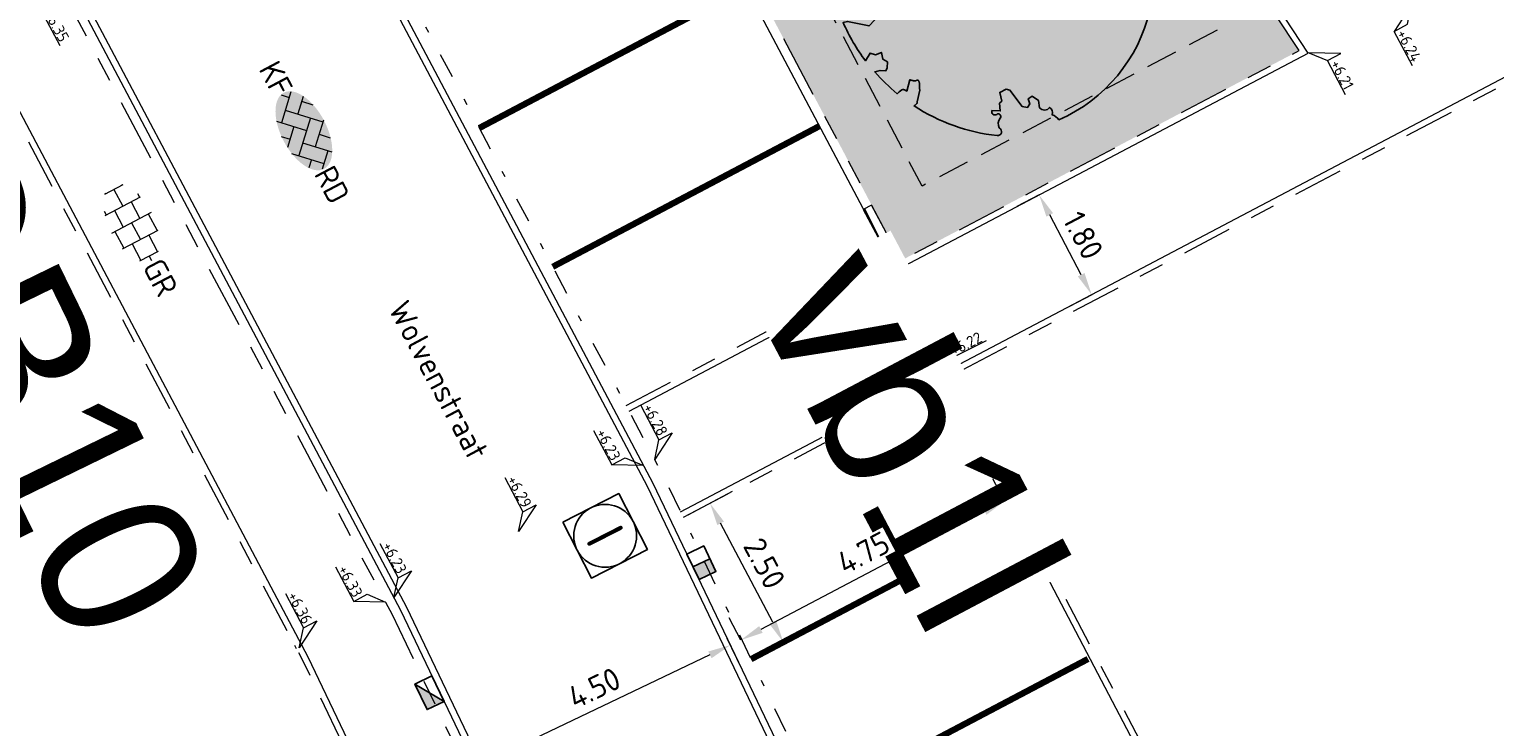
# Model space of a CAD drawing. Header units: metres. Extents: x 155090 to 155676, y 461362 to 461889.
# Tile 62 of 99: x 155310 to 155333, y 461562 to 461573. Entities that reach past the tile are written whole.
import ezdxf
from ezdxf.enums import TextEntityAlignment as Align

# ---------------------------------------------------------------- set-up
doc = ezdxf.new("R2018")
doc.units = ezdxf.units.M
for name, pattern in [('DASHED', [0.75, 0.5, -0.25]), ('VH-GELEIDEBAND', [6, 2, -2, 0, -2]), ('VH-OPSLUITBAND-SO', [10, 4, -2, 2, -2]), ('VH-TROTTOIRBAND_130-150', [15, 5, -2, 2, -2, 2, -2]), ('VW-5050_STREEP', [1, 0.5, -0.5]), ('ZZ-HIDDEN-SO', [4, 2, -2])]:
    doc.linetypes.add(name, pattern=pattern)
doc.layers.get('0').update_dxf_attribs({"lineweight": 18})
doc.layers.get('Defpoints').update_dxf_attribs({"lineweight": 18})
for name, color, linetype, lineweight in [('B-WE-VH-MATERIAALGRENS-G', 7, 'ZZ-HIDDEN-SO', 18), ('N-WE-GR-BOOM-S', 90, 'Continuous', 25), ('N-WE-RI-OVERIG_RIOOLPUT_INSPECTIE-S-200', 10, 'Continuous', 25), ('N-WE-VH-KANTOPSLUITING-T18', 10, 'Continuous', 18), ('N-WE-VH-KANTOPSLUITING_GELEIDEBAND_50 200-G', 20, 'VH-GELEIDEBAND', 18), ('N-WE-VH-KANTOPSLUITING_OPSLUITBAND_100X200-G', 150, 'VH-OPSLUITBAND-SO', 18), ('N-WE-VH-KANTOPSLUITING_TROTTOIRBAND_130 150X250-G', 210, 'VH-TROTTOIRBAND_130-150', 18), ('N-WE-VH-KANTOPSLUITING_VERLOOPBAND-S', 7, 'Continuous', 18), ('N-WE-VH-KANTOPSLUITING_VOORKANT_BAND-G', 50, 'Continuous', 18), ('N-WE-VH-KANTVERHARDING_STREKLAAG-G', 60, 'Continuous', 18), ('N-WE-VH-VERHARDING_SBS-KF-KLEUR-KV-S', 7, 'Continuous', 18), ('N-WE-VH-VERHARDING_TEGEL-KLEUR-DUN-S', 7, 'Continuous', 18), ('N-WE-VW-MARKERING_DWARS_OVERSTEEK_KANALISATIESTREEP50_010-G', 7, 'VW-5050_STREEP', 18), ('X-XX-AL-HOOGTELABEL-S', 7, 'Continuous', 18), ('X-XX-AL-M', 7, 'Continuous', 18), ('X-XX-AL-T18', 10, 'Continuous', 18)]:
    doc.layers.add(name, color=color, linetype=linetype, lineweight=lineweight)
for name, color, linetype, lineweight, true_color in [('N-WE-GR-Groen-A-200', 7, 'Continuous', 18, 0x52a500), ('N-WE-GR-MATERIAALGRENS-G', 7, 'ZZ-HIDDEN-SO', 18, 0x00e600), ('N-WE-RI-HWA_KOLK-S-200', 150, 'Continuous', 25, 0x007fff)]:
    doc.layers.add(name, color=color, linetype=linetype, lineweight=lineweight, true_color=true_color)
doc.styles.add('NLCS-ISO', font='NLCS-ISO.ttf')
doc.styles.add('NLCS-ISO-M200-T18', font='NLCS-ISO.ttf', dxfattribs={"height": 0.36})
doc.dimstyles.new('NLCS-M200-T18-PIJL_L2_H1', dxfattribs={"dimscale": 0.2, "dimtxt": 2.5, "dimasz": 1.8, "dimexe": 2, "dimexo": 2, "dimgap": 0.7, "dimtad": 1, "dimzin": 0, "dimdsep": 46, "dimtxsty": 'NLCS-ISO-M200-T18', "dimcen": 0, "dimdle": 2, "dimclrd": 256, "dimclre": 256, "dimclrt": 10, "dimadec": 1, "dimazin": 0, "dimtfac": 1, "dimtdec": 3, "dimtofl": 0, "dimtmove": 0, "dimatfit": 3, "dimfxl": 2, "dimfxlon": 1, "dimtfillclr": 256, "dimtolj": 1, "dimtzin": 0, "dimlwd": -1, "dimlwe": -1, "dimarcsym": 0})
doc.dimstyles.new('NLCS-M200-T18-PIJL_L2_H2', dxfattribs={"dimscale": 0.2, "dimtxt": 0.36, "dimasz": 1.8, "dimexe": 2, "dimexo": 2, "dimgap": 0.7, "dimtad": 1, "dimzin": 0, "dimdsep": 46, "dimtxsty": 'NLCS-ISO-M200-T18', "dimcen": 0, "dimdle": 2, "dimclrd": 256, "dimclre": 256, "dimclrt": 10, "dimazin": 0, "dimtfac": 1, "dimtofl": 0, "dimtmove": 0, "dimatfit": 3, "dimfxl": 2, "dimfxlon": 1, "dimtfill": 1, "dimtfillclr": 256, "dimtolj": 1, "dimtzin": 0, "dimlwd": -1, "dimlwe": -1, "dimarcsym": 0})

# ---------------------------------------------------------------- blocks, each defined once
blk = doc.blocks.new('*U32')
h = blk.add_hatch(color=254)
h.dxf.hatch_style = 1
edge = h.paths.add_edge_path()
edge.add_ellipse((-0.07, -0.2), major_axis=(-3.43, 0), ratio=0.525143, start_angle=0, end_angle=360)
at = {"lineweight": 9}
for p, q in [((-2.23, -0.74), (0, 1.48)), ((-2.23, 0.74), (-1.57, 1.4)), ((-0.1, 1.58), (1.48, 0)), ((0.74, 0.74), (1.4, 1.4)), ((-3.44, -0.47), (-2.97, 0)), ((-3.31, 0.34), (-1.48, -1.48)), ((-2.52, 1.03), (-1.48, 0)), ((-1.77, -1.77), (0, 0)), ((-0.74, 0.74), (1.48, -1.48)), ((0.74, -0.74), (2.46, 0.98)), ((1.06, -1.91), (2.97, 0)), ((2.23, 0.74), (3.31, -0.34)), ((-0.74, -0.74), (0.5, -1.99)), ((2.23, -0.74), (2.72, -1.24)), ((-0.52, -2), (0, -1.48))]:
    blk.add_line(p, q, dxfattribs=at)
at = {"style": 'NLCS-ISO'}
blk.add_attdef('FORMAAT', text='', height=1.8, dxfattribs=at).set_placement((-3.47, -0.22), align=Align.MIDDLE_RIGHT)
blk.add_attdef('KLEUR', text='', height=1.8, dxfattribs=at).set_placement((3.32, -0.22), align=Align.MIDDLE_LEFT)
blk = doc.blocks.new('*U46')
at = {"lineweight": 9}
for p, q in [((-1.84, 1.5), (-1.5, 1.5)), ((-1.5, -1.6), (-1.5, 1.6)), ((0, -1.78), (0, 1.78)), ((0, 1.5), (1.5, 1.5)), ((1.5, -1.6), (1.5, 1.6)), ((-3.08, 0.75), (-3, 0.75)), ((-3, -0.83), (-3, 0.83)), ((-3, 0), (-1.5, 0)), ((-1.5, 0.75), (0, 0.75)), ((0, 0), (1.5, 0)), ((1.5, 0.75), (3, 0.75)), ((3, -0.83), (3, 0.83)), ((3, 0), (3.39, 0)), ((-3.08, -0.75), (-3, -0.75)), ((-1.5, -0.75), (0, -0.75)), ((1.5, -0.75), (3, -0.75)), ((-1.84, -1.5), (-1.5, -1.5)), ((0, -1.5), (1.5, -1.5))]:
    blk.add_line(p, q, dxfattribs=at)
at = {"style": 'NLCS-ISO'}
blk.add_attdef('FORMAAT', text='', height=1.8, dxfattribs=at).set_placement((-3.18, 0), align=Align.MIDDLE_RIGHT)
blk.add_attdef('KLEUR', text='', height=1.8, dxfattribs=at).set_placement((3.49, 0), align=Align.MIDDLE_LEFT)
blk = doc.blocks.new('*D91')
at = {"layer": 'Defpoints', "color": 0, "transparency": 16777216}
for p in [(155325.721, 461570.2), (155325.8, 461570.242), (155326.638, 461568.651)]:
    blk.add_point(p, dxfattribs=at)
at = {"layer": 'X-XX-AL-M', "transparency": 16777216}
for p, q in [((155325.721, 461570.2), (155325.367, 461570.013)), ((155326.391, 461568.928), (155325.889, 461569.881)), ((155326.559, 461568.61), (155326.206, 461568.423))]:
    blk.add_line(p, q, dxfattribs=at)
for points in [[(155325.942, 461569.909), (155325.836, 461569.853), (155325.721, 461570.2)], [(155326.444, 461568.956), (155326.338, 461568.9), (155326.559, 461568.61)]]:
    blk.add_solid(points, dxfattribs=at)
at = {"layer": 'X-XX-AL-M', "color": 10, "transparency": 16777216, "insert": (155326.423, 461569.554), "char_height": 0.36, "attachment_point": 5, "rotation": 297.8054, "style": 'NLCS-ISO-M200-T18', "bg_fill": 3, "box_fill_scale": 1.1, "bg_fill_color": 256, "bg_fill_true_color": 13158600, "bg_fill_transparency": 0}
blk.add_mtext('\\A1;1.80', dxfattribs=at)
blk = doc.blocks.new('*U51')
at = {"lineweight": 30, "flags": 106}
blk.add_attdef('OB', text='', height=0.36, dxfattribs=at).set_placement((0, 0.1), align=Align.BOTTOM_CENTER)
blk = doc.blocks.new('*U132')
blk.add_line((0, 20), (1000, 0))
blk.add_lwpolyline([(0, 0), (1000, 0), (1000, 150), (0, 150)], close=True)
blk = doc.blocks.new('*U134')
at = {"lineweight": 30, "flags": 106}
blk.add_attdef('OB', text='', height=0.36, dxfattribs=at).set_placement((0, 0.1), align=Align.BOTTOM_CENTER)
blk = doc.blocks.new('*U15')
at = {"lineweight": 18}
for p, q in [((2.46, 4.47), (0, 0)), ((2.46, 2.07), (2.46, 4.47)), ((0, 0), (2.46, 2.07)), ((8.66, 2.07), (2.46, 2.07))]:
    blk.add_line(p, q, dxfattribs=at)
at = {"lineweight": 18, "style": 'NLCS-ISO'}
blk.add_attdef('...', text='', height=1.8, dxfattribs=at).set_placement((5.56, 1.65), align=Align.BOTTOM_CENTER)
blk = doc.blocks.new('*U343')
at = {"lineweight": 18}
for p, q in [((-2.46, -2.01), (0, 0)), ((0, 0), (-2.46, -4.41)), ((-2.46, -4.41), (-2.46, -2.01)), ((-8.66, -4.41), (-2.46, -4.41))]:
    blk.add_line(p, q, dxfattribs=at)
at = {"lineweight": 18, "style": 'NLCS-ISO'}
blk.add_attdef('...', text='', height=1.8, dxfattribs=at).set_placement((-5.56, -4.83), align=Align.BOTTOM_CENTER)
blk = doc.blocks.new('*U250')
at = {"lineweight": 18}
for p, q in [((-2.46, 2.07), (-2.46, 4.47)), ((-2.46, 4.47), (0, 0)), ((-8.66, 2.07), (-2.46, 2.07)), ((0, 0), (-2.46, 2.07))]:
    blk.add_line(p, q, dxfattribs=at)
at = {"lineweight": 18, "style": 'NLCS-ISO'}
blk.add_attdef('...', text='', height=1.8, dxfattribs=at).set_placement((-5.56, 1.65), align=Align.BOTTOM_CENTER)
blk = doc.blocks.new('*D251')
at = {"layer": 'Defpoints', "color": 0, "transparency": 16777216}
for p in [(155322.066, 461566.125), (155320.48, 461565.288), (155323.232, 461563.913)]:
    blk.add_point(p, dxfattribs=at)
at = {"layer": 'X-XX-AL-M', "transparency": 16777216}
for p, q in [((155320.834, 461565.475), (155320.127, 461565.102)), ((155321.479, 461563.395), (155320.648, 461564.97)), ((155322, 461563.264), (155321.293, 461562.89))]:
    blk.add_line(p, q, dxfattribs=at)
for points in [[(155320.701, 461564.998), (155320.595, 461564.942), (155320.48, 461565.288)], [(155321.532, 461563.423), (155321.426, 461563.367), (155321.647, 461563.077)]]:
    blk.add_solid(points, dxfattribs=at)
at = {"layer": 'X-XX-AL-M', "color": 10, "transparency": 16777216, "insert": (155321.347, 461564.332), "char_height": 0.36, "attachment_point": 5, "rotation": 297.8054, "style": 'NLCS-ISO-M200-T18', "bg_fill": 3, "box_fill_scale": 1.1, "bg_fill_color": 256, "bg_fill_true_color": 13158600, "bg_fill_transparency": 0}
blk.add_mtext('\\A1;2.50', dxfattribs=at)
blk = doc.blocks.new('SGR-BOOM_05')
blk.add_lwpolyline([(0.433, 4.712), (0.441, 4.722), (0.45, 4.731), (0.457, 4.739), (0.465, 4.746), (0.473, 4.754), (0.48, 4.761), (0.487, 4.77), (0.494, 4.779), (0.501, 4.79), (0.508, 4.802), (0.513, 4.817), (0.516, 4.836), (0.517, 4.858), (0.515, 4.885), (0.509, 4.916), (0.475, 5.034, -0.52938), (0.529, 5.099, -0.087139), (2.218, 4.625, -0.372341), (2.284, 4.473), (2.354, 4.119), (2.18, 3.946), (1.992, 3.985), (1.767, 3.817), (1.853, 3.602), (2.086, 3.527), (2.712, 3.671), (2.864, 3.587), (2.85, 3.453), (2.707, 3.365), (2.577, 2.941), (2.743, 2.67), (3.168, 3.347, -0.504641), (3.406, 3.14, 0.331948), (3.544, 2.921, 0.282008), (3.993, 3.004), (3.957, 2.985, -0.512156), (4.163, 2.984, -0.16076), (5.094, -0.056), (4.977, -0.169), (4.976, -0.294), (4.862, -0.315), (4.876, -0.438), (4.698, -0.381), (4.644, -0.519), (4.864, -0.665), (4.933, -0.72), (5.054, -0.599, -0.106371), (4.341, -2.61), (3.705, -2.201), (3.588, -2.282), (3.512, -1.945), (3.286, -1.673), (3.024, -1.676), (3.03, -1.99), (2.83, -2.678), (2.861, -2.809), (3.005, -2.829), (3.93, -3.183, -0.236298), (-0.225, -5.013, 0.159625), (-0.347, -4.77, 0.350802), (-0.315, -4.528, -0.504641), (-0.6, -4.393), (-0.531, -4.17), (-0.647, -3.962), (-0.802, -3.978), (-0.825, -4.144), (-0.942, -4.211), (-1.08, -4.106), (-1.2, -3.475), (-1.291, -3.384), (-1.522, -3.391), (-1.586, -3.665), (-1.68, -3.694), (-1.769, -3.923), (-2.003, -3.798, 0.733583), (-1.918, -3.973, -0.861625), (-1.87, -4.128, 0.279978), (-2.043, -4.393), (-2.036, -4.403, -0.827056), (-2.208, -4.583, -0.116774), (-4.152, -2.556), (-4.114, -2.549), (-4.084, -2.541), (-4.059, -2.531), (-4.039, -2.52), (-4.024, -2.509), (-4.013, -2.498), (-4.004, -2.486), (-3.768, -2.184), (-3.762, -2.173), (-3.758, -2.163), (-3.755, -2.153), (-3.752, -2.143), (-3.748, -2.133), (-3.745, -2.123), (-3.74, -2.111), (-3.735, -2.099), (-3.729, -2.085), (-3.721, -2.071), (-3.713, -2.056), (-3.705, -2.04), (-3.697, -2.024), (-3.689, -2.007), (-3.682, -1.991), (-3.676, -1.975), (-3.671, -1.959), (-3.668, -1.944), (-3.666, -1.929), (-3.665, -1.916), (-3.666, -1.904), (-3.668, -1.893), (-3.671, -1.884), (-3.676, -1.877), (-3.682, -1.872), (-3.69, -1.869), (-3.698, -1.867), (-3.708, -1.866), (-3.718, -1.865), (-3.729, -1.864), (-3.74, -1.863), (-3.752, -1.86), (-3.764, -1.856), (-3.776, -1.85), (-3.788, -1.843), (-3.801, -1.835), (-3.813, -1.826), (-3.826, -1.816), (-3.84, -1.806), (-3.853, -1.796), (-3.866, -1.785), (-3.88, -1.774), (-3.893, -1.762), (-3.907, -1.75), (-4.15, -2.028), (-4.162, -2.015), (-4.173, -2), (-4.183, -1.984), (-4.193, -1.968), (-4.204, -1.951), (-4.219, -1.938), (-4.242, -1.928), (-4.274, -1.924), (-4.319, -1.929), (-4.379, -1.942), (-4.457, -1.967, -0.040997), (-4.791, -1.027), (-4.617, -1.057), (-4.463, -1.156), (-4.38, -1.082), (-4.281, -0.927), (-4.376, -0.782), (-4.323, -0.567), (-4.52, -0.551), (-4.652, -0.423), (-4.892, -0.58, -0.05814), (-4.988, 0.829), (-4.852, 0.802), (-4.298, 0.364), (-4.06, 0.447), (-3.128, 0.693), (-3.049, 1), (-3.409, 1.144), (-3.464, 1.261), (-4.121, 1.584), (-4.136, 1.769), (-4.358, 1.957), (-4.448, 2.14), (-4.297, 2.378), (-3.958, 2.431), (-3.65, 2.633), (-3.646, 2.84), (-3.838, 3.066), (-3.787, 3.162), (-3.863, 3.31, -0.13428), (-1.664, 4.835, -0.541727), (-1.597, 4.783), (-1.608, 4.639), (-1.605, 4.565), (-1.595, 4.508), (-1.579, 4.465), (-1.558, 4.434), (-1.535, 4.41), (-1.511, 4.392), (-1.487, 4.376), (-1.465, 4.359), (-1.446, 4.342), (-1.428, 4.325), (-1.411, 4.309), (-1.395, 4.295), (-1.38, 4.284), (-1.364, 4.276), (-1.347, 4.272), (-1.33, 4.272), (-1.312, 4.277), (-1.292, 4.285), (-1.273, 4.294), (-1.252, 4.305), (-1.232, 4.316), (-1.211, 4.327), (-1.189, 4.336), (-1.168, 4.342), (-1.147, 4.347), (-1.126, 4.35), (-1.105, 4.353), (-1.085, 4.356), (-1.066, 4.36), (-1.048, 4.365), (-1.031, 4.372), (-1.015, 4.382), (-1, 4.394), (-0.986, 4.408), (-0.973, 4.424), (-0.963, 4.324), (-0.94, 4.298), (-0.834, 4.118), (-0.611, 3.996), (-0.927, 4.508), (-0.921, 4.523), (-0.917, 4.539), (-0.915, 4.553), (-0.916, 4.568), (-0.92, 4.583), (-0.927, 4.598), (-0.938, 4.613), (-0.953, 4.629), (-0.972, 4.647), (-0.994, 4.667), (-1.02, 4.691), (-1.05, 4.719), (-1.082, 4.754), (-1.117, 4.795), (-1.199, 4.901, -0.543104), (-1.171, 4.981, -0.046766), (-0.234, 5.117, -0.385168), (-0.182, 5.074), (-0.152, 4.882), (-0.138, 4.822), (-0.121, 4.78), (-0.104, 4.753), (-0.085, 4.737), (-0.066, 4.73), (-0.047, 4.727), (-0.027, 4.726), (-0.009, 4.724), (0.009, 4.72), (0.027, 4.716), (0.044, 4.71), (0.061, 4.704), (0.077, 4.697), (0.093, 4.689), (0.109, 4.682), (0.124, 4.675), (0.139, 4.668), (0.153, 4.66), (0.167, 4.653), (0.18, 4.645), (0.191, 4.638), (0.202, 4.629), (0.211, 4.621), (0.219, 4.611), (0.225, 4.602), (0.231, 4.593), (0.236, 4.584), (0.242, 4.576), (0.247, 4.569), (0.253, 4.564), (0.26, 4.56), (0.269, 4.559), (0.278, 4.56), (0.289, 4.563), (0.3, 4.568), (0.312, 4.574), (0.324, 4.582), (0.336, 4.592), (0.348, 4.603), (0.36, 4.616), (0.371, 4.63), (0.382, 4.644), (0.393, 4.659), (0.404, 4.673), (0.414, 4.687), (0.423, 4.7)], format="xyb", close=True)
blk.add_circle((0, 0), 0.15)
blk = doc.blocks.new('SRI-KOLK_TROTTOIR-SO')
blk.add_hatch(color=256).paths.add_polyline_path([(1.125, 1.5), (-1.125, 1.5), (-1.125, 0)])
blk.add_line((-1.125, 0), (1.125, 1.5))
at = {"flags": 128}
blk.add_lwpolyline([(-1.125, 0), (1.125, 0), (1.125, 1.5), (-1.125, 1.5)], close=True, dxfattribs=at)
blk = doc.blocks.new('SRI-KOLK_RWS-SO')
h = blk.add_hatch(color=256)
h.dxf.hatch_style = 1
h.paths.add_polyline_path([(0, 0), (1.125, 0), (1.125, 1.5), (0, 1.5)])
blk.add_line((0, 0), (0, 1.5))
blk.add_lwpolyline([(-1.125, 0), (1.125, 0), (1.125, 1.5), (-1.125, 1.5)], close=True)
blk = doc.blocks.new('SRI-PUT_INSPECTIE-SO')
at = {"flags": 128}
blk.add_lwpolyline([(-2, -2), (2, -2), (2, 2), (-2, 2)], close=True, dxfattribs=at)
blk.add_circle((0, 0), 2)
at = {"style": 'NLCS-ISO'}
blk.add_text('I', height=2.5, dxfattribs=at).set_placement((-0.003, -0.007), align=Align.MIDDLE_CENTER)
blk = doc.blocks.new('*D552')
at = {"layer": 'Defpoints', "color": 0, "transparency": 16777216}
for p in [(155335.116, 461567.868), (155322.362, 461559.972)]:
    blk.add_point(p, dxfattribs=at)
at = {"layer": 'X-XX-AL-M', "transparency": 16777216}
blk.add_line((155320.226, 461558.65), (155322.056, 461559.783), dxfattribs=at)
blk.add_solid([(155322.025, 461559.834), (155322.088, 461559.732), (155322.362, 461559.972)], dxfattribs=at)
at = {"layer": 'X-XX-AL-M', "color": 10, "transparency": 16777216, "insert": (155320.82, 461559.394), "char_height": 0.36, "attachment_point": 5, "rotation": 31.759, "style": 'NLCS-ISO-M200-T18', "bg_fill": 3, "box_fill_scale": 1.1, "bg_fill_color": 256, "bg_fill_true_color": 13158600, "bg_fill_transparency": 0}
blk.add_mtext('\\A1;R=15.00', dxfattribs=at)
blk = doc.blocks.new('*D554')
at = {"layer": 'Defpoints', "color": 0, "transparency": 16777216}
for p in [(155325.333, 461565.021), (155320.971, 461563.111), (155321.132, 461562.806)]:
    blk.add_point(p, dxfattribs=at)
at = {"layer": 'X-XX-AL-M', "transparency": 16777216}
for p, q in [((155325.172, 461565.326), (155324.986, 461565.68)), ((155324.854, 461565.158), (155321.29, 461563.278)), ((155320.971, 461563.111), (155320.785, 461563.464))]:
    blk.add_line(p, q, dxfattribs=at)
for points in [[(155324.826, 461565.211), (155324.882, 461565.105), (155325.172, 461565.326)], [(155321.262, 461563.332), (155321.318, 461563.225), (155320.971, 461563.111)]]:
    blk.add_solid(points, dxfattribs=at)
at = {"layer": 'X-XX-AL-M', "color": 10, "transparency": 16777216, "insert": (155322.922, 461564.501), "char_height": 0.36, "attachment_point": 5, "rotation": 27.8054, "style": 'NLCS-ISO-M200-T18', "bg_fill": 3, "box_fill_scale": 1.1, "bg_fill_color": 256, "bg_fill_true_color": 13158600, "bg_fill_transparency": 0}
blk.add_mtext('\\A1;4.75', dxfattribs=at)
blk = doc.blocks.new('*D556')
at = {"layer": 'Defpoints', "color": 0, "transparency": 16777216}
for p in [(155320.577, 461563.503), (155316.517, 461561.562), (155316.743, 461561.089)]:
    blk.add_point(p, dxfattribs=at)
at = {"layer": 'X-XX-AL-M', "transparency": 16777216}
for p, q in [((155320.749, 461563.142), (155320.975, 461562.669)), ((155320.478, 461562.875), (155317.068, 461561.244)), ((155316.689, 461561.201), (155316.916, 461560.728))]:
    blk.add_line(p, q, dxfattribs=at)
for points in [[(155320.452, 461562.929), (155320.504, 461562.821), (155320.803, 461563.03)], [(155317.042, 461561.298), (155317.094, 461561.19), (155316.743, 461561.089)]]:
    blk.add_solid(points, dxfattribs=at)
at = {"layer": 'X-XX-AL-M', "color": 10, "transparency": 16777216, "insert": (155318.635, 461562.348), "char_height": 0.36, "attachment_point": 5, "rotation": 25.5537, "style": 'NLCS-ISO-M200-T18', "bg_fill": 3, "box_fill_scale": 1.1, "bg_fill_color": 256, "bg_fill_true_color": 13158600, "bg_fill_transparency": 0}
blk.add_mtext('\\A1;4.50', dxfattribs=at)
blk = doc.blocks.new('*U557')
at = {"lineweight": 18}
for p, q in [((-2.46, -2.01), (0, 0)), ((0, 0), (-2.46, -4.41)), ((-2.46, -4.41), (-2.46, -2.01)), ((-8.66, -4.41), (-2.46, -4.41))]:
    blk.add_line(p, q, dxfattribs=at)
at = {"lineweight": 18, "style": 'NLCS-ISO'}
blk.add_attdef('...', text='', height=1.8, dxfattribs=at).set_placement((-5.56, -4.83), align=Align.BOTTOM_CENTER)
blk = doc.blocks.new('*U341')
at = {"lineweight": 18}
for p, q in [((2.46, -2.01), (0, 0)), ((0, 0), (2.46, -4.41)), ((2.46, -4.41), (2.46, -2.01)), ((8.66, -4.41), (2.46, -4.41))]:
    blk.add_line(p, q, dxfattribs=at)
at = {"lineweight": 18, "style": 'NLCS-ISO'}
blk.add_attdef('...', text='', height=1.8, dxfattribs=at).set_placement((5.56, -4.83), align=Align.BOTTOM_CENTER)

msp = doc.modelspace()

# ---------------------------------------------------------------- hatches: boundary and pattern name
at = {"layer": 'N-WE-GR-Groen-A-200', "true_color": 0x7fff00, "transparency": 33554585}
h = msp.add_hatch(color=70, dxfattribs=at)
h.dxf.hatch_style = 1
h.paths.add_polyline_path([(155324.343, 461580.892), (155318.845, 461577.992), (155323.521, 461569.153), (155329.86, 461572.496)])

# ---------------------------------------------------------------- linework, layer by layer
at = {"layer": 'B-WE-VH-MATERIAALGRENS-G', "ltscale": 0.1, "flags": 128}
msp.add_lwpolyline([(155313.895, 461562.97), (155313.867, 461563.024)], dxfattribs=at)
at = {"layer": 'N-WE-VH-KANTOPSLUITING_GELEIDEBAND_50 200-G', "ltscale": 0.2, "flags": 128}
msp.add_lwpolyline([(155303.613, 461595.167), (155303.798, 461594.805), (155313.105, 461577.586), (155314.195, 461576.196), (155319.748, 461565.699), (155321.764, 461561.483, 0.054204), (155323.448, 461558.763), (155323.663, 461558.488)], format="xyb", dxfattribs=at)
at = {"layer": 'N-WE-VH-KANTOPSLUITING_OPSLUITBAND_100X200-G', "ltscale": 0.2, "flags": 128}
msp.add_lwpolyline([(155324.293, 461567.303), (155330.623, 461555.216), (155333.958, 461548.9), (155367.422, 461566.791), (155357.685, 461584.892)], close=True, dxfattribs=at)
for points in [[(155319.143, 461566.844), (155323.433, 461569.106), (155323.433, 461569.106), (155329.86, 461572.496), (155324.343, 461580.892), (155318.756, 461577.946), (155314.466, 461575.683)], [(155308.689, 461572.811), (155313.986, 461562.799), (155318.094, 461554.206)], [(155320.056, 461565.065), (155324.206, 461567.253)]]:
    msp.add_lwpolyline(points, dxfattribs=at)
at = {"layer": 'N-WE-VH-KANTOPSLUITING_TROTTOIRBAND_130 150X250-G', "ltscale": 0.2, "flags": 128}
for points in [[(155299.462, 461592.632), (155299.507, 461592.545), (155309.035, 461574.917), (155310.111, 461573.545), (155315.415, 461563.518), (155320.345, 461553.209), (155322.934, 461551.042)], [(155318.845, 461577.992), (155323.521, 461569.153)]]:
    msp.add_lwpolyline(points, dxfattribs=at)
at = {"layer": 'N-WE-VH-KANTOPSLUITING_VOORKANT_BAND-G', "ltscale": 0.2, "flags": 128}
for points in [[(155360.641, 461639.416), (155359.733, 461640.811, 0.399973), (155351.681, 461642.721), (155301.364, 461613.37, 0.403366), (155298.717, 461604.024), (155301.894, 461598.08), (155303.621, 461594.711), (155312.938, 461577.476), (155314.027, 461576.087), (155319.57, 461565.609), (155321.584, 461561.397, 0.054204), (155323.29, 461558.64), (155323.483, 461558.393)], [(155292.19, 461606.795), (155292.61, 461607.02, -0.492563), (155293.261, 461606.726, -0.010102), (155293.599, 461605.146, 0.075224), (155294.748, 461601.903), (155297.907, 461595.993), (155299.639, 461592.615), (155309.161, 461574.999), (155310.237, 461573.627), (155315.549, 461563.586), (155320.466, 461553.303), (155323.86, 461550.464)]]:
    msp.add_lwpolyline(points, format="xyb", dxfattribs=at)
msp.add_lwpolyline([(155324.158, 461567.345), (155330.535, 461555.17), (155333.917, 461548.765), (155367.558, 461566.75), (155357.726, 461585.027)], close=True, dxfattribs=at)
for points in [[(155319.19, 461566.756), (155323.568, 461569.065), (155330.004, 461572.458), (155324.377, 461581.023), (155318.798, 461578.081), (155314.42, 461575.772)], [(155318.712, 461577.922), (155323.389, 461569.083)], [(155308.752, 461572.906), (155314.075, 461562.844), (155318.211, 461554.194)], [(155320.01, 461565.153), (155324.16, 461567.342)]]:
    msp.add_lwpolyline(points, dxfattribs=at)
at = {"layer": 'N-WE-VH-KANTVERHARDING_STREKLAAG-G', "ltscale": 0.2, "flags": 128}
msp.add_lwpolyline([(155303.483, 461594.752), (155303.529, 461594.662), (155312.849, 461577.418), (155313.938, 461576.03), (155319.476, 461565.562), (155321.489, 461561.352, 0.054204), (155323.208, 461558.575), (155323.323, 461558.427), (155326.086, 461554.887), (155327.35, 461553.267), (155328.037, 461551.966), (155335.006, 461538.768)], format="xyb", dxfattribs=at)
msp.add_lwpolyline([(155299.665, 461592.794), (155299.732, 461592.664), (155309.249, 461575.057), (155310.326, 461573.684), (155315.643, 461563.633), (155320.551, 461553.369), (155323.943, 461550.531), (155331.235, 461536.722)], dxfattribs=at)
at = {"layer": 'N-WE-VW-MARKERING_DWARS_OVERSTEEK_KANALISATIESTREEP50_010-G', "ltscale": 0.4, "const_width": 0.1, "flags": 128}
for points in [[(155316.805, 461571.264), (155321.05, 461573.503)], [(155317.974, 461569.054), (155322.219, 461571.293)], [(155321.132, 461562.806), (155325.333, 461565.021)], [(155322.243, 461560.565), (155326.5, 461562.81)]]:
    msp.add_lwpolyline(points, dxfattribs=at)

# ---------------------------------------------------------------- block references
at = {"layer": 'N-WE-RI-HWA_KOLK-S-200', "xscale": 0.2, "yscale": 0.2, "zscale": 0.2, "rotation": 115.5537260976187}
msp.add_blockref('SRI-KOLK_TROTTOIR-SO', (155316.147, 461562.336), dxfattribs=at)
at = {"layer": 'N-WE-RI-OVERIG_RIOOLPUT_INSPECTIE-S-200', "xscale": 0.25, "yscale": 0.25, "zscale": 0.25, "rotation": 297.0599712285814}
msp.add_blockref('SRI-PUT_INSPECTIE-SO', (155318.809, 461564.771), dxfattribs=at)
at = {"layer": 'N-WE-VH-KANTOPSLUITING-T18'}
ref = msp.add_blockref('*U51', (155306.686, 461574.993), dxfattribs=dict(at, xscale=0.75, yscale=0.75, zscale=0.75, rotation=295.9939325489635))
lines = msp.add_mtext('OB10', dxfattribs={"layer": '0', "insert": (155306.754, 461575.025), "char_height": 2.5, "attachment_point": 1, "rotation": 295.9939, "bg_fill": 3, "box_fill_scale": 1, "bg_fill_color": 256, "bg_fill_transparency": 0})
ref.add_attrib('OB', '', (155306.754, 461575.025), dxfattribs={"flags": 16}).embed_mtext(lines)
ref = msp.add_blockref('*U51', (155308.779, 461571.653), dxfattribs=dict(at, xscale=0.75, yscale=0.75, zscale=0.75, rotation=295.9939325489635))
lines = msp.add_mtext('OB10', dxfattribs={"layer": '0', "insert": (155308.846, 461571.686), "char_height": 2.5, "attachment_point": 1, "rotation": 295.9939, "bg_fill": 3, "box_fill_scale": 1, "bg_fill_color": 256, "bg_fill_transparency": 0})
ref.add_attrib('OB', '', (155308.846, 461571.686), dxfattribs={"flags": 16}).embed_mtext(lines)
at = {"layer": 'N-WE-VH-KANTOPSLUITING_VERLOOPBAND-S', "xscale": 0.001, "yscale": 0.001, "zscale": 0.001, "rotation": 297.8805751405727}
msp.add_blockref('*U132', (155322.921, 461569.967), dxfattribs=at)
at = {"layer": 'N-WE-VH-VERHARDING_SBS-KF-KLEUR-KV-S', "xscale": 0.2, "yscale": 0.2, "zscale": 0.2, "rotation": 297.8805751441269}
msp.add_blockref('*U32', (155314.053, 461571.226), dxfattribs=at).add_auto_attribs({'FORMAAT': 'KF', 'KLEUR': 'RD'})
at = {"layer": 'N-WE-VH-VERHARDING_TEGEL-KLEUR-DUN-S'}
ref = msp.add_blockref('*U46', (155311.267, 461569.756), dxfattribs=dict(at, xscale=0.2000000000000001, yscale=0.2000000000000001, zscale=0.2000000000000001, rotation=297.8053974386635))
ref.add_attrib('KLEUR', 'GR', dxfattribs={"layer": '0', "height": 0.36, "rotation": 297.8054, "style": 'NLCS-ISO'}).set_placement((155311.593, 461569.138), align=Align.MIDDLE_LEFT)
at = {"layer": 'X-XX-AL-HOOGTELABEL-S'}
ref = msp.add_blockref('*U557', (155310.111, 461573.545), dxfattribs=dict(at, xscale=-0.1, yscale=0.09999999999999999, zscale=0.1, rotation=298.1754708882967))
ref.add_attrib('...', '+6.35', dxfattribs={"layer": '0', "lineweight": 18, "height": 0.18, "rotation": 298.1755, "style": 'NLCS-ISO'}).set_placement((155309.948, 461572.826), align=Align.BOTTOM_CENTER)
ref = msp.add_blockref('*U343', (155331.652, 461573.227), dxfattribs=dict(at, xscale=-0.09999999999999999, yscale=0.09999999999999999, zscale=0.1, rotation=297.87999516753))
ref.add_attrib('...', '+6.24', dxfattribs={"layer": '0', "lineweight": 18, "height": 0.18, "rotation": 297.88, "style": 'NLCS-ISO'}).set_placement((155331.485, 461572.51), align=Align.BOTTOM_CENTER)
ref = msp.add_blockref('*U250', (155330.014, 461572.461), dxfattribs=dict(at, xscale=-0.09999999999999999, yscale=0.09999999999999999, zscale=0.1, rotation=297.87999516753))
ref.add_attrib('...', '+6.21', dxfattribs={"layer": '0', "lineweight": 18, "height": 0.18, "rotation": 297.88, "style": 'NLCS-ISO'}).set_placement((155330.42, 461572.047), align=Align.BOTTOM_CENTER)
at = {"layer": 'X-XX-AL-HOOGTELABEL-S', "xscale": 0.1, "yscale": 0.1, "zscale": 0.1, "rotation": 26.55025936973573}
msp.add_blockref('*U15', (155324.197, 461567.304), dxfattribs=at).add_auto_attribs({'...': '+6.22'})
at = {"layer": 'X-XX-AL-HOOGTELABEL-S'}
ref = msp.add_blockref('*U15', (155319.598, 461565.984), dxfattribs=dict(at, xscale=-0.09999999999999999, yscale=0.09999999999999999, zscale=0.1, rotation=297.87999516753))
ref.add_attrib('...', '+6.28', dxfattribs={"layer": '0', "lineweight": 18, "height": 0.18, "rotation": 297.88, "style": 'NLCS-ISO'}).set_placement((155319.483, 461566.553), align=Align.BOTTOM_CENTER)
ref = msp.add_blockref('*U341', (155319.421, 461565.89), dxfattribs=dict(at, xscale=-0.09999999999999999, yscale=0.09999999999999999, zscale=0.1, rotation=297.87999516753))
ref.add_attrib('...', '+6.23', dxfattribs={"layer": '0', "lineweight": 18, "height": 0.18, "rotation": 297.88, "style": 'NLCS-ISO'}).set_placement((155318.734, 461566.156), align=Align.BOTTOM_CENTER)
ref = msp.add_blockref('*U15', (155317.432, 461564.838), dxfattribs=dict(at, xscale=-0.09999999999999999, yscale=0.09999999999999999, zscale=0.1, rotation=297.87999516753))
ref.add_attrib('...', '+6.29', dxfattribs={"layer": '0', "lineweight": 18, "height": 0.18, "rotation": 297.88, "style": 'NLCS-ISO'}).set_placement((155317.318, 461565.407), align=Align.BOTTOM_CENTER)
ref = msp.add_blockref('*U15', (155315.443, 461563.786), dxfattribs=dict(at, xscale=-0.09999999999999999, yscale=0.09999999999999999, zscale=0.1, rotation=297.87999516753))
ref.add_attrib('...', '+6.23', dxfattribs={"layer": '0', "lineweight": 18, "height": 0.18, "rotation": 297.88, "style": 'NLCS-ISO'}).set_placement((155315.329, 461564.355), align=Align.BOTTOM_CENTER)
ref = msp.add_blockref('*U341', (155315.311, 461563.716), dxfattribs=dict(at, xscale=-0.09999999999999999, yscale=0.09999999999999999, zscale=0.1, rotation=297.87999516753))
ref.add_attrib('...', '+6.33', dxfattribs={"layer": '0', "lineweight": 18, "height": 0.18, "rotation": 297.88, "style": 'NLCS-ISO'}).set_placement((155314.624, 461563.982), align=Align.BOTTOM_CENTER)
ref = msp.add_blockref('*U15', (155313.938, 461562.989), dxfattribs=dict(at, xscale=-0.09999999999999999, yscale=0.09999999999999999, zscale=0.1, rotation=297.87999516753))
ref.add_attrib('...', '+6.36', dxfattribs={"layer": '0', "lineweight": 18, "height": 0.18, "rotation": 297.88, "style": 'NLCS-ISO'}).set_placement((155313.823, 461563.558), align=Align.BOTTOM_CENTER)

# ---------------------------------------------------------------- texts
at = {"layer": 'X-XX-AL-T18', "style": 'NLCS-ISO-M200-T18'}
msp.add_text('Wolvenstraat', height=0.36, rotation=298.1, dxfattribs=at).set_placement((155316.157, 461567.249), align=Align.MIDDLE)

# ---------------------------------------------------------------- next in the draw order: dimensions: what is measured, and where the dimension line sits
at = {"layer": 'X-XX-AL-M'}
dim = msp.add_aligned_dim(p1=(155326.638, 461568.651), p2=(155325.8, 461570.242), distance=0.089, dimstyle='NLCS-M200-T18-PIJL_L2_H2', override={"dimtxsty": 'NLCS-ISO-M200-T18', "dimtfill": 1}, dxfattribs=at)
dim.commit()
dim.dimension.update_dxf_attribs({"geometry": '*D91', "text_midpoint": (155326.423, 461569.554)})
dim = msp.add_linear_dim(base=(155320.48, 461565.288), p1=(155323.232, 461563.913), p2=(155322.066, 461566.125), angle=117.8054, dimstyle='NLCS-M200-T18-PIJL_L2_H2', override={"dimtxsty": 'NLCS-ISO-M200-T18', "dimtfill": 1}, dxfattribs=at)
dim.commit()
dim.dimension.update_dxf_attribs({"geometry": '*D251', "text_midpoint": (155321.063, 461564.183), "dimtype": 161})

# ---------------------------------------------------------------- next in the draw order: linework, layer by layer
at = {"layer": 'N-WE-GR-MATERIAALGRENS-G', "linetype": 'DASHED', "flags": 128}
msp.add_lwpolyline([(155324.04, 461579.714), (155328.564, 461572.828), (155323.857, 461570.338), (155320.028, 461577.599)], close=True, dxfattribs=at)

# ---------------------------------------------------------------- next in the draw order: block references
at = {"layer": 'N-WE-GR-BOOM-S', "xscale": 0.5, "yscale": 0.5, "zscale": 0.5, "rotation": 26.5502593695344}
msp.add_blockref('SGR-BOOM_05', (155325.016, 461573.687), dxfattribs=at)
at = {"layer": 'N-WE-RI-HWA_KOLK-S-200', "xscale": 0.2, "yscale": 0.2, "zscale": 0.2, "rotation": 295.5537260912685}
msp.add_blockref('SRI-KOLK_RWS-SO', (155320.207, 461564.277), dxfattribs=at)
at = {"layer": 'N-WE-VH-KANTOPSLUITING-T18'}
ref = msp.add_blockref('*U134', (155323.287, 461569.595), dxfattribs=dict(at, xscale=0.7499999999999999, yscale=0.7499999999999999, zscale=0.7499999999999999, rotation=297.8805751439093))
lines = msp.add_mtext('vb1l', dxfattribs={"layer": '0', "insert": (155323.354, 461569.63), "char_height": 2.5, "attachment_point": 1, "rotation": 297.8806, "bg_fill": 3, "box_fill_scale": 1, "bg_fill_color": 256, "bg_fill_transparency": 0})
ref.add_attrib('OB', '', (155323.354, 461569.63), dxfattribs={"flags": 62}).embed_mtext(lines)

# ---------------------------------------------------------------- next in the draw order: dimensions: what is measured, and where the dimension line sits
at = {"layer": 'X-XX-AL-M'}
dim = msp.add_radius_dim(center=(155335.116, 461567.868), mpoint=(155322.362, 461559.972), dimstyle='NLCS-M200-T18-PIJL_L2_H1', override={"dimpost": 'R=<>', "dimtxsty": 'NLCS-ISO-M200-T18', "dimtfill": 1}, dxfattribs=at)
dim.commit()
dim.dimension.update_dxf_attribs({"geometry": '*D552', "text_midpoint": (155320.82, 461559.394)})

# ---------------------------------------------------------------- next in the draw order: dimensions: what is measured, and where the dimension line sits
dim = msp.add_aligned_dim(p1=(155325.333, 461565.021), p2=(155321.132, 461562.806), distance=-0.345, dimstyle='NLCS-M200-T18-PIJL_L2_H1', override={"dimtxsty": 'NLCS-ISO-M200-T18', "dimtfill": 1}, dxfattribs=at)
dim.commit()
dim.dimension.update_dxf_attribs({"geometry": '*D554', "text_midpoint": (155322.922, 461564.501)})

# ---------------------------------------------------------------- next in the draw order: dimensions: what is measured, and where the dimension line sits
dim = msp.add_linear_dim(base=(155316.743, 461561.089), p1=(155320.577, 461563.503), p2=(155316.517, 461561.562), angle=205.5537, dimstyle='NLCS-M200-T18-PIJL_L2_H1', override={"dimtxsty": 'NLCS-ISO-M200-T18', "dimtfill": 1}, dxfattribs=at)
dim.commit()
dim.dimension.update_dxf_attribs({"geometry": '*D556', "text_midpoint": (155318.773, 461562.06), "dimtype": 161})

doc.saveas('drawing.dxf')
